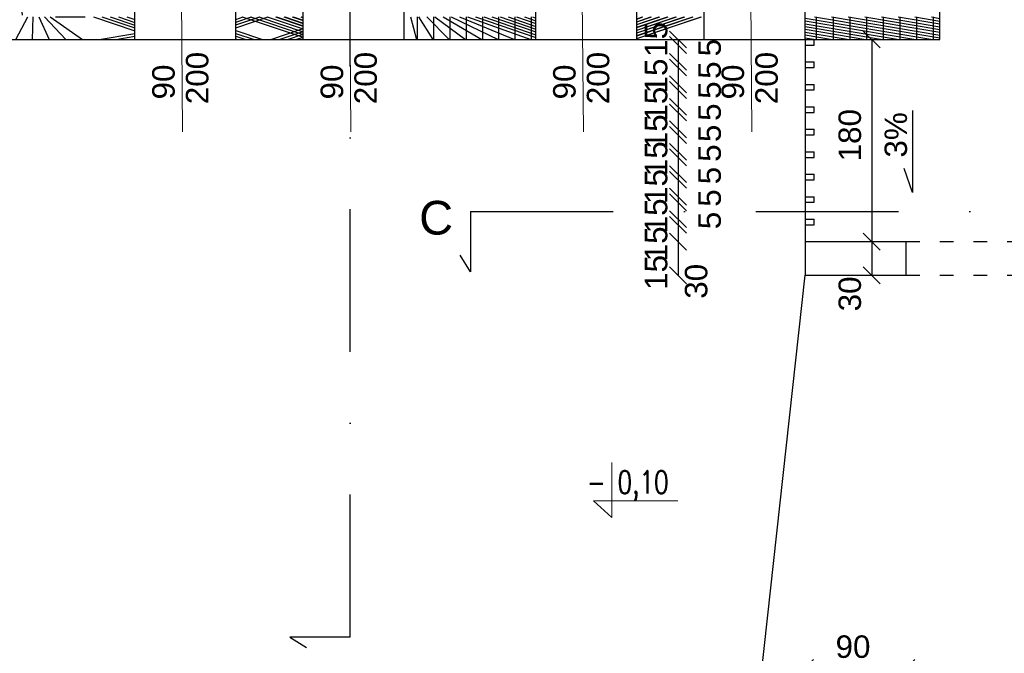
# Model space of a CAD drawing. Header units: millimetres. Extents: x 6528 to 149658, y 3342 to 12852.
# Tile 59 of 122: x 69343 to 70219, y 6499 to 7063. Entities that reach past the tile are written whole.
import ezdxf

# ---------------------------------------------------------------- set-up
doc = ezdxf.new("R2010")
doc.units = ezdxf.units.MM
doc.linetypes.add('ACAD_ISO03W100', pattern=[30, 12, -18])
doc.linetypes.add('DASHDOTX2', pattern=[50.8, 25.4, -12.7, 0, -12.7])
doc.layers.add('&_opisy_100', color=51, linetype='Continuous', lineweight=20)
doc.layers.add('inne', color=7, linetype='Continuous')
doc.styles.add('Romans', font='romans.shx', dxfattribs={"width": 0.75})
doc.styles.get("Standard").update_dxf_attribs({"font": 'arial.ttf'})
doc.dimstyles.new('ISO-25', dxfattribs={"dimtxt": 2.5, "dimasz": 2.5, "dimexe": 1.25, "dimexo": 0.625, "dimtad": 1, "dimtxsty": 'Standard', "dimcen": 2.5, "dimadec": 0, "dimazin": 0, "dimtfac": 1, "dimtmove": 0, "dimatfit": 3, "dimfxl": 1, "dimarcsym": 0})

# ---------------------------------------------------------------- blocks, each defined once
blk = doc.blocks.new('_Oblique')
at = {"color": 0, "linetype": 'ByBlock', "lineweight": -2}
blk.add_line((-0.5, -0.5), (0.5, 0.5), dxfattribs=at)
blk = doc.blocks.new('*D2205')
at = {"color": 0, "lineweight": -2, "transparency": 16777216}
blk.add_line((69325.06000464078, 6422.43297327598), (69445.06000464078, 6422.43297327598), dxfattribs=at)
at = {"layer": 'Defpoints', "color": 0, "transparency": 16777216}
for p in [(69325.06000464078, 7045.67060507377), (69445.06000464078, 7045.67060507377), (69445.06000464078, 6422.43297327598)]:
    blk.add_point(p, dxfattribs=at)
at = {"color": 0, "lineweight": -2, "transparency": 16777216, "xscale": 15, "yscale": 15, "zscale": 15, "rotation": 180}
blk.add_blockref('_Oblique', (69325.06000464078, 6422.43297327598), dxfattribs=at)
at = {"color": 0, "lineweight": -2, "transparency": 16777216, "xscale": 15, "yscale": 15, "zscale": 15}
blk.add_blockref('_Oblique', (69445.06000464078, 6422.43297327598), dxfattribs=at)
at = {"color": 0, "transparency": 16777216, "insert": (69380.64251701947, 6441.106766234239), "char_height": 20, "attachment_point": 5}
blk.add_mtext('120', dxfattribs=at)
blk = doc.blocks.new('*D2206')
at = {"color": 0, "lineweight": -2, "transparency": 16777216}
blk.add_line((69445.06000464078, 6422.43297327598), (69535.06000464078, 6422.43297327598), dxfattribs=at)
at = {"layer": 'Defpoints', "color": 0, "transparency": 16777216}
for p in [(69445.06000464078, 7045.67060507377), (69535.06000464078, 7045.670604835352), (69535.06000464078, 6422.43297327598)]:
    blk.add_point(p, dxfattribs=at)
at = {"color": 0, "lineweight": -2, "transparency": 16777216, "xscale": 15, "yscale": 15, "zscale": 15, "rotation": 180}
blk.add_blockref('_Oblique', (69445.06000464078, 6422.43297327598), dxfattribs=at)
at = {"color": 0, "lineweight": -2, "transparency": 16777216, "xscale": 15, "yscale": 15, "zscale": 15}
blk.add_blockref('_Oblique', (69535.06000464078, 6422.43297327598), dxfattribs=at)
at = {"color": 0, "transparency": 16777216, "insert": (69491.86189262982, 6441.106766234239), "char_height": 20, "attachment_point": 5}
blk.add_mtext('90', dxfattribs=at)
blk = doc.blocks.new('*D2207')
at = {"color": 0, "lineweight": -2, "transparency": 16777216}
blk.add_line((69325.06000464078, 6372.43297327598), (71209.06000440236, 6372.43297327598), dxfattribs=at)
at = {"layer": 'Defpoints', "color": 0, "transparency": 16777216}
for p in [(69325.06000464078, 7045.67060507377), (71209.06000440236, 7045.67060507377), (71209.06000440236, 6372.43297327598)]:
    blk.add_point(p, dxfattribs=at)
at = {"color": 0, "lineweight": -2, "transparency": 16777216, "xscale": 15, "yscale": 15, "zscale": 15, "rotation": 180}
blk.add_blockref('_Oblique', (69325.06000464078, 6372.43297327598), dxfattribs=at)
at = {"color": 0, "lineweight": -2, "transparency": 16777216, "xscale": 15, "yscale": 15, "zscale": 15}
blk.add_blockref('_Oblique', (71209.06000440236, 6372.43297327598), dxfattribs=at)
at = {"color": 0, "transparency": 16777216, "insert": (70279.28217189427, 6391.106766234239), "char_height": 20, "attachment_point": 5}
blk.add_mtext('1884', dxfattribs=at)
blk = doc.blocks.new('*D2254')
at = {"color": 0, "lineweight": -2, "transparency": 16777216}
blk.add_line((70042.0599805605, 6486.311317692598), (70132.06000464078, 6486.311317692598), dxfattribs=at)
at = {"layer": 'Defpoints', "color": 0, "transparency": 16777216}
for p in [(70042.0599805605, 6835.670604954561), (70132.06000464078, 6835.67060519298), (70132.06000464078, 6486.311317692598)]:
    blk.add_point(p, dxfattribs=at)
at = {"color": 0, "lineweight": -2, "transparency": 16777216, "xscale": 15, "yscale": 15, "zscale": 15, "rotation": 180}
blk.add_blockref('_Oblique', (70042.0599805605, 6486.311317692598), dxfattribs=at)
at = {"color": 0, "lineweight": -2, "transparency": 16777216, "xscale": 15, "yscale": 15, "zscale": 15}
blk.add_blockref('_Oblique', (70132.06000464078, 6486.311317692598), dxfattribs=at)
at = {"color": 0, "transparency": 16777216, "insert": (70084.65165178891, 6504.985110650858), "char_height": 20, "attachment_point": 5}
blk.add_mtext('90', dxfattribs=at)
blk = doc.blocks.new('*D2255')
at = {"color": 0, "lineweight": -2, "transparency": 16777216}
blk.add_line((70132.06000464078, 6486.311317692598), (70402.06000440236, 6486.311317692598), dxfattribs=at)
at = {"layer": 'Defpoints', "color": 0, "transparency": 16777216}
for p in [(70132.06000464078, 6835.67060507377), (70402.06000440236, 6835.67060507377), (70402.06000440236, 6486.311317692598)]:
    blk.add_point(p, dxfattribs=at)
at = {"color": 0, "lineweight": -2, "transparency": 16777216, "xscale": 15, "yscale": 15, "zscale": 15, "rotation": 180}
blk.add_blockref('_Oblique', (70132.06000464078, 6486.311317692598), dxfattribs=at)
at = {"color": 0, "lineweight": -2, "transparency": 16777216, "xscale": 15, "yscale": 15, "zscale": 15}
blk.add_blockref('_Oblique', (70402.06000440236, 6486.311317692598), dxfattribs=at)
at = {"color": 0, "transparency": 16777216, "insert": (70332.50468366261, 6504.985110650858), "char_height": 20, "attachment_point": 5}
blk.add_mtext('270', dxfattribs=at)
blk = doc.blocks.new('*D2257')
at = {"color": 0, "lineweight": -2, "transparency": 16777216}
blk.add_line((70101.32839839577, 6865.670604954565), (70101.32839839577, 6835.670604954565), dxfattribs=at)
at = {"layer": 'Defpoints', "color": 0, "transparency": 16777216}
for p in [(70214.55113833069, 6865.670604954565), (70101.32839839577, 6835.670604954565), (70214.5511385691, 6835.670604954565)]:
    blk.add_point(p, dxfattribs=at)
at = {"color": 0, "lineweight": -2, "transparency": 16777216, "xscale": 15, "yscale": 15, "zscale": 15}
for p, rotation in [((70101.32839839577, 6865.670604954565), 90), ((70101.32839839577, 6835.670604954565), 270)]:
    blk.add_blockref('_Oblique', p, dxfattribs=dict(at, rotation=rotation))
at = {"color": 0, "transparency": 16777216, "insert": (70081.88425033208, 6819.145778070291), "char_height": 20, "attachment_point": 5, "rotation": 90}
blk.add_mtext('30', dxfattribs=at)
blk = doc.blocks.new('*D2258')
at = {"color": 0, "lineweight": -2, "transparency": 16777216}
blk.add_line((70101.32839982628, 7045.670605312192), (70101.32839982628, 6865.670605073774), dxfattribs=at)
at = {"layer": 'Defpoints', "color": 0, "transparency": 16777216}
for p in [(70162.0600046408, 7045.670605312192), (70101.32839982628, 6865.670605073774), (70214.5511385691, 6865.670605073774)]:
    blk.add_point(p, dxfattribs=at)
at = {"color": 0, "lineweight": -2, "transparency": 16777216, "xscale": 15, "yscale": 15, "zscale": 15}
for p, rotation in [((70101.32839982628, 7045.670605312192), 90), ((70101.32839982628, 6865.670605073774), 270)]:
    blk.add_blockref('_Oblique', p, dxfattribs=dict(at, rotation=rotation))
at = {"color": 0, "transparency": 16777216, "insert": (70081.88425033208, 6960.413776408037), "char_height": 20, "attachment_point": 5, "rotation": 90}
blk.add_mtext('180', dxfattribs=at)
blk = doc.blocks.new('*D2390')
at = {"color": 0, "lineweight": -2, "transparency": 16777216}
blk.add_line((69535.06000464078, 6422.43297327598), (69595.0600048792, 6422.43297327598), dxfattribs=at)
at = {"layer": 'Defpoints', "color": 0, "transparency": 16777216}
for p in [(69535.06000464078, 7045.67060507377), (69595.0600048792, 7045.670604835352), (69595.0600048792, 6422.43297327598)]:
    blk.add_point(p, dxfattribs=at)
at = {"color": 0, "lineweight": -2, "transparency": 16777216, "xscale": 15, "yscale": 15, "zscale": 15, "rotation": 180}
blk.add_blockref('_Oblique', (69535.06000464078, 6422.43297327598), dxfattribs=at)
at = {"color": 0, "lineweight": -2, "transparency": 16777216, "xscale": 15, "yscale": 15, "zscale": 15}
blk.add_blockref('_Oblique', (69595.0600048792, 6422.43297327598), dxfattribs=at)
at = {"color": 0, "transparency": 16777216, "insert": (69569.55643146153, 6441.106766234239), "char_height": 20, "attachment_point": 5}
blk.add_mtext('60', dxfattribs=at)
blk = doc.blocks.new('*D2391')
at = {"color": 0, "lineweight": -2, "transparency": 16777216}
blk.add_line((69595.0600048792, 6422.43297327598), (69685.0600048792, 6422.43297327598), dxfattribs=at)
at = {"layer": 'Defpoints', "color": 0, "transparency": 16777216}
for p in [(69595.0600048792, 7045.67060507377), (69685.0600048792, 7045.670604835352), (69685.0600048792, 6422.43297327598)]:
    blk.add_point(p, dxfattribs=at)
at = {"color": 0, "lineweight": -2, "transparency": 16777216, "xscale": 15, "yscale": 15, "zscale": 15, "rotation": 180}
blk.add_blockref('_Oblique', (69595.0600048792, 6422.43297327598), dxfattribs=at)
at = {"color": 0, "lineweight": -2, "transparency": 16777216, "xscale": 15, "yscale": 15, "zscale": 15}
blk.add_blockref('_Oblique', (69685.0600048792, 6422.43297327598), dxfattribs=at)
at = {"color": 0, "transparency": 16777216, "insert": (69641.86189286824, 6441.106766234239), "char_height": 20, "attachment_point": 5}
blk.add_mtext('90', dxfattribs=at)
blk = doc.blocks.new('*D2392')
at = {"color": 0, "lineweight": -2, "transparency": 16777216}
blk.add_line((69685.0600048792, 6422.43297327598), (69802.06000464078, 6422.43297327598), dxfattribs=at)
at = {"layer": 'Defpoints', "color": 0, "transparency": 16777216}
for p in [(69685.0600048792, 7045.67060507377), (69802.06000464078, 7045.670604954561), (69802.06000464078, 6422.43297327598)]:
    blk.add_point(p, dxfattribs=at)
at = {"color": 0, "lineweight": -2, "transparency": 16777216, "xscale": 15, "yscale": 15, "zscale": 15, "rotation": 180}
blk.add_blockref('_Oblique', (69685.0600048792, 6422.43297327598), dxfattribs=at)
at = {"color": 0, "lineweight": -2, "transparency": 16777216, "xscale": 15, "yscale": 15, "zscale": 15}
blk.add_blockref('_Oblique', (69802.06000464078, 6422.43297327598), dxfattribs=at)
at = {"color": 0, "transparency": 16777216, "insert": (69740.6857864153, 6441.106766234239), "char_height": 20, "attachment_point": 5}
blk.add_mtext('117', dxfattribs=at)
blk = doc.blocks.new('*D2393')
at = {"color": 0, "lineweight": -2, "transparency": 16777216}
blk.add_line((69802.06000464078, 6422.43297327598), (69892.0600048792, 6422.43297327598), dxfattribs=at)
at = {"layer": 'Defpoints', "color": 0, "transparency": 16777216}
for p in [(69802.06000464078, 7045.67060507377), (69892.0600048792, 7045.670604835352), (69892.0600048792, 6422.43297327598)]:
    blk.add_point(p, dxfattribs=at)
at = {"color": 0, "lineweight": -2, "transparency": 16777216, "xscale": 15, "yscale": 15, "zscale": 15, "rotation": 180}
blk.add_blockref('_Oblique', (69802.06000464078, 6422.43297327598), dxfattribs=at)
at = {"color": 0, "lineweight": -2, "transparency": 16777216, "xscale": 15, "yscale": 15, "zscale": 15}
blk.add_blockref('_Oblique', (69892.0600048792, 6422.43297327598), dxfattribs=at)
at = {"color": 0, "transparency": 16777216, "insert": (69848.8618923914, 6441.106766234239), "char_height": 20, "attachment_point": 5}
blk.add_mtext('90', dxfattribs=at)
blk = doc.blocks.new('*D2394')
at = {"color": 0, "lineweight": -2, "transparency": 16777216}
blk.add_line((69892.0600048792, 6422.43297327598), (69952.06000440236, 6422.43297327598), dxfattribs=at)
at = {"layer": 'Defpoints', "color": 0, "transparency": 16777216}
for p in [(69892.0600048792, 7045.67060507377), (69952.06000440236, 7045.670604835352), (69952.06000440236, 6422.43297327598)]:
    blk.add_point(p, dxfattribs=at)
at = {"color": 0, "lineweight": -2, "transparency": 16777216, "xscale": 15, "yscale": 15, "zscale": 15, "rotation": 180}
blk.add_blockref('_Oblique', (69892.0600048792, 6422.43297327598), dxfattribs=at)
at = {"color": 0, "lineweight": -2, "transparency": 16777216, "xscale": 15, "yscale": 15, "zscale": 15}
blk.add_blockref('_Oblique', (69952.06000440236, 6422.43297327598), dxfattribs=at)
at = {"color": 0, "transparency": 16777216, "insert": (69923.12511961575, 6441.106766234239), "char_height": 20, "attachment_point": 5}
blk.add_mtext('60', dxfattribs=at)
blk = doc.blocks.new('*D2395')
at = {"color": 0, "lineweight": -2, "transparency": 16777216}
blk.add_line((69952.06000440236, 6422.43297327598), (70042.0600048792, 6422.43297327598), dxfattribs=at)
at = {"layer": 'Defpoints', "color": 0, "transparency": 16777216}
for p in [(69952.06000440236, 7045.67060519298), (70042.0600048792, 7045.670604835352), (70042.0600048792, 6422.43297327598)]:
    blk.add_point(p, dxfattribs=at)
at = {"color": 0, "lineweight": -2, "transparency": 16777216, "xscale": 15, "yscale": 15, "zscale": 15, "rotation": 180}
blk.add_blockref('_Oblique', (69952.06000440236, 6422.43297327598), dxfattribs=at)
at = {"color": 0, "lineweight": -2, "transparency": 16777216, "xscale": 15, "yscale": 15, "zscale": 15}
blk.add_blockref('_Oblique', (70042.0600048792, 6422.43297327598), dxfattribs=at)
at = {"color": 0, "transparency": 16777216, "insert": (69997.61951272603, 6441.106766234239), "char_height": 20, "attachment_point": 5}
blk.add_mtext('90', dxfattribs=at)
blk = doc.blocks.new('*D2396')
at = {"color": 0, "lineweight": -2, "transparency": 16777216}
blk.add_line((70042.0600048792, 6422.43297327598), (70162.06000440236, 6422.43297327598), dxfattribs=at)
at = {"layer": 'Defpoints', "color": 0, "transparency": 16777216}
for p in [(70042.0600048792, 7045.670604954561), (70162.06000440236, 7045.670604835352), (70162.06000440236, 6422.43297327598)]:
    blk.add_point(p, dxfattribs=at)
at = {"color": 0, "lineweight": -2, "transparency": 16777216, "xscale": 15, "yscale": 15, "zscale": 15, "rotation": 180}
blk.add_blockref('_Oblique', (70042.0600048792, 6422.43297327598), dxfattribs=at)
at = {"color": 0, "lineweight": -2, "transparency": 16777216, "xscale": 15, "yscale": 15, "zscale": 15}
blk.add_blockref('_Oblique', (70162.06000440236, 6422.43297327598), dxfattribs=at)
at = {"color": 0, "transparency": 16777216, "insert": (70087.61951248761, 6441.106766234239), "char_height": 20, "attachment_point": 5}
blk.add_mtext('120', dxfattribs=at)
blk = doc.blocks.new('*D2397')
at = {"color": 0, "lineweight": -2, "transparency": 16777216}
blk.add_line((70162.06000440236, 6422.43297327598), (70372.06000511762, 6422.43297327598), dxfattribs=at)
at = {"layer": 'Defpoints', "color": 0, "transparency": 16777216}
for p in [(70162.06000440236, 7045.67060507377), (70372.06000511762, 7045.670604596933), (70372.06000511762, 6422.43297327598)]:
    blk.add_point(p, dxfattribs=at)
at = {"color": 0, "lineweight": -2, "transparency": 16777216, "xscale": 15, "yscale": 15, "zscale": 15, "rotation": 180}
blk.add_blockref('_Oblique', (70162.06000440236, 6422.43297327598), dxfattribs=at)
at = {"color": 0, "lineweight": -2, "transparency": 16777216, "xscale": 15, "yscale": 15, "zscale": 15}
blk.add_blockref('_Oblique', (70372.06000511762, 6422.43297327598), dxfattribs=at)
at = {"color": 0, "transparency": 16777216, "insert": (70255.65535133, 6441.106766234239), "char_height": 20, "attachment_point": 5}
blk.add_mtext('210', dxfattribs=at)
blk = doc.blocks.new('*D2516')
at = {"color": 0, "lineweight": -2, "transparency": 16777216}
blk.add_line((69928.837238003, 6865.670613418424), (69928.837238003, 6835.670613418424), dxfattribs=at)
at = {"layer": 'Defpoints', "color": 0, "transparency": 16777216}
for p in [(70042.05998127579, 6865.670613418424), (69928.837238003, 6835.670613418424), (70042.0599815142, 6835.670613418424)]:
    blk.add_point(p, dxfattribs=at)
at = {"color": 0, "lineweight": -2, "transparency": 16777216, "xscale": 15, "yscale": 15, "zscale": 15}
for p, rotation in [((69928.837238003, 6865.670613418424), 90), ((69928.837238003, 6835.670613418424), 270)]:
    blk.add_blockref('_Oblique', p, dxfattribs=dict(at, rotation=rotation))
at = {"color": 0, "transparency": 16777216, "insert": (69945.06035821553, 6830.355517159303), "char_height": 20, "attachment_point": 5, "rotation": 90}
blk.add_mtext('30', dxfattribs=at)
blk = doc.blocks.new('*D2517')
at = {"color": 0, "lineweight": -2, "transparency": 16777216}
blk.add_line((69928.83723943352, 6940.670614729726), (69928.83723943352, 6925.670614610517), dxfattribs=at)
at = {"layer": 'Defpoints', "color": 0, "transparency": 16777216}
for p in [(70042.05998127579, 6940.670614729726), (69928.83723943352, 6925.670614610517), (70042.05998127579, 6925.670614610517)]:
    blk.add_point(p, dxfattribs=at)
at = {"color": 0, "lineweight": -2, "transparency": 16777216, "xscale": 15, "yscale": 15, "zscale": 15}
for p, rotation in [((69928.83723943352, 6940.670614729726), 90), ((69928.83723943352, 6925.670614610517), 270)]:
    blk.add_blockref('_Oblique', p, dxfattribs=dict(at, rotation=rotation))
at = {"color": 0, "transparency": 16777216, "insert": (69909.39309327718, 6914.729189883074), "char_height": 20, "attachment_point": 5, "rotation": 90}
blk.add_mtext('15', dxfattribs=at)
blk = doc.blocks.new('*D2518')
at = {"color": 0, "lineweight": -2, "transparency": 16777216}
blk.add_line((69928.83724467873, 6945.670614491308), (69928.83724467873, 6940.670613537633), dxfattribs=at)
at = {"layer": 'Defpoints', "color": 0, "transparency": 16777216}
for p in [(70042.05998127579, 6945.670614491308), (69928.83724467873, 6940.670613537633), (70042.05998127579, 6940.670613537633)]:
    blk.add_point(p, dxfattribs=at)
at = {"color": 0, "lineweight": -2, "transparency": 16777216, "xscale": 15, "yscale": 15, "zscale": 15}
for p, rotation in [((69928.83724467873, 6945.670614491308), 90), ((69928.83724467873, 6940.670613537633), 270)]:
    blk.add_blockref('_Oblique', p, dxfattribs=dict(at, rotation=rotation))
at = {"color": 0, "transparency": 16777216, "insert": (69957.09373943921, 6944.489519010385), "char_height": 20, "attachment_point": 5, "rotation": 90}
blk.add_mtext('5', dxfattribs=at)
blk = doc.blocks.new('*D2519')
at = {"color": 0, "lineweight": -2, "transparency": 16777216}
blk.add_line((69928.83724706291, 6960.670614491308), (69928.83724706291, 6945.670614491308), dxfattribs=at)
at = {"layer": 'Defpoints', "color": 0, "transparency": 16777216}
for p in [(70042.05998127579, 6960.670614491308), (69928.83724706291, 6945.670614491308), (70042.05998127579, 6945.670614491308)]:
    blk.add_point(p, dxfattribs=at)
at = {"color": 0, "lineweight": -2, "transparency": 16777216, "xscale": 15, "yscale": 15, "zscale": 15}
for p, rotation in [((69928.83724706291, 6960.670614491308), 90), ((69928.83724706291, 6945.670614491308), 270)]:
    blk.add_blockref('_Oblique', p, dxfattribs=dict(at, rotation=rotation))
at = {"color": 0, "transparency": 16777216, "insert": (69909.39309947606, 6939.464498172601), "char_height": 20, "attachment_point": 5, "rotation": 90}
blk.add_mtext('15', dxfattribs=at)
blk = doc.blocks.new('*D2520')
at = {"color": 0, "lineweight": -2, "transparency": 16777216}
blk.add_line((69928.83725183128, 6965.670614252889), (69928.83725183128, 6960.670614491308), dxfattribs=at)
at = {"layer": 'Defpoints', "color": 0, "transparency": 16777216}
for p in [(70042.05999486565, 6965.670614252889), (69928.83725183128, 6960.670614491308), (70042.05998962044, 6960.670614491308)]:
    blk.add_point(p, dxfattribs=at)
at = {"color": 0, "lineweight": -2, "transparency": 16777216, "xscale": 15, "yscale": 15, "zscale": 15}
for p, rotation in [((69928.83725183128, 6965.670614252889), 90), ((69928.83725183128, 6960.670614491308), 270)]:
    blk.add_blockref('_Oblique', p, dxfattribs=dict(at, rotation=rotation))
at = {"color": 0, "transparency": 16777216, "insert": (69957.09374563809, 6962.063284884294), "char_height": 20, "attachment_point": 5, "rotation": 90}
blk.add_mtext('5', dxfattribs=at)
blk = doc.blocks.new('*D2521')
at = {"color": 0, "lineweight": -2, "transparency": 16777216}
blk.add_line((69928.83725373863, 6980.670614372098), (69928.83725373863, 6965.670614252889), dxfattribs=at)
at = {"layer": 'Defpoints', "color": 0, "transparency": 16777216}
for p in [(70042.059996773, 6980.670614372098), (69928.83725373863, 6965.670614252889), (70042.05999486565, 6965.670614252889)]:
    blk.add_point(p, dxfattribs=at)
at = {"color": 0, "lineweight": -2, "transparency": 16777216, "xscale": 15, "yscale": 15, "zscale": 15}
for p, rotation in [((69928.83725373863, 6980.670614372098), 90), ((69928.83725373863, 6965.670614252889), 270)]:
    blk.add_blockref('_Oblique', p, dxfattribs=dict(at, rotation=rotation))
at = {"color": 0, "transparency": 16777216, "insert": (69909.39310662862, 6963.414456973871), "char_height": 20, "attachment_point": 5, "rotation": 90}
blk.add_mtext('15', dxfattribs=at)
blk = doc.blocks.new('*D2522')
at = {"color": 0, "lineweight": -2, "transparency": 16777216}
blk.add_line((69928.83725898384, 6985.67061413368), (69928.83725898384, 6980.670614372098), dxfattribs=at)
at = {"layer": 'Defpoints', "color": 0, "transparency": 16777216}
for p in [(69928.83725898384, 6980.670614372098), (70042.05998127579, 6985.67061413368), (70042.059996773, 6980.670614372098)]:
    blk.add_point(p, dxfattribs=at)
at = {"color": 0, "lineweight": -2, "transparency": 16777216, "xscale": 15, "yscale": 15, "zscale": 15}
for p, rotation in [((69928.83725898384, 6985.67061413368), 90), ((69928.83725898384, 6980.670614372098), 270)]:
    blk.add_blockref('_Oblique', p, dxfattribs=dict(at, rotation=rotation))
at = {"color": 0, "transparency": 16777216, "insert": (69957.09375279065, 6980.91668201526), "char_height": 20, "attachment_point": 5, "rotation": 90}
blk.add_mtext('5', dxfattribs=at)
blk = doc.blocks.new('*D2523')
at = {"color": 0, "lineweight": -2, "transparency": 16777216}
blk.add_line((69928.83726136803, 7000.67061413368), (69928.83726136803, 6985.67061413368), dxfattribs=at)
at = {"layer": 'Defpoints', "color": 0, "transparency": 16777216}
for p in [(70042.06000392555, 7000.67061413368), (69928.83726136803, 6985.67061413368), (70042.0600020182, 6985.67061413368)]:
    blk.add_point(p, dxfattribs=at)
at = {"color": 0, "lineweight": -2, "transparency": 16777216, "xscale": 15, "yscale": 15, "zscale": 15}
for p, rotation in [((69928.83726136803, 7000.67061413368), 90), ((69928.83726136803, 6985.67061413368), 270)]:
    blk.add_blockref('_Oblique', p, dxfattribs=dict(at, rotation=rotation))
at = {"color": 0, "transparency": 16777216, "insert": (69909.39311378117, 6987.987598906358), "char_height": 20, "attachment_point": 5, "rotation": 90}
blk.add_mtext('15', dxfattribs=at)
blk = doc.blocks.new('*D2524')
at = {"color": 0, "lineweight": -2, "transparency": 16777216}
blk.add_line((69928.8372661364, 7005.670613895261), (69928.8372661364, 7000.67061413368), dxfattribs=at)
at = {"layer": 'Defpoints', "color": 0, "transparency": 16777216}
for p in [(69928.8372661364, 7000.67061413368), (70042.06000392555, 7000.67061413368), (70042.06004421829, 7005.670613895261)]:
    blk.add_point(p, dxfattribs=at)
at = {"color": 0, "lineweight": -2, "transparency": 16777216, "xscale": 15, "yscale": 15, "zscale": 15}
for p, rotation in [((69928.8372661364, 7005.670613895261), 90), ((69928.8372661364, 7000.67061413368), 270)]:
    blk.add_blockref('_Oblique', p, dxfattribs=dict(at, rotation=rotation))
at = {"color": 0, "transparency": 16777216, "insert": (69957.0937599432, 7000.552336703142), "char_height": 20, "attachment_point": 5, "rotation": 90}
blk.add_mtext('5', dxfattribs=at)
blk = doc.blocks.new('*D2525')
at = {"color": 0, "lineweight": -2, "transparency": 16777216}
blk.add_line((69928.83730356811, 7020.670611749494), (69928.83730356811, 7005.670613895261), dxfattribs=at)
at = {"layer": 'Defpoints', "color": 0, "transparency": 16777216}
for p in [(70042.06004397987, 7020.670611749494), (69928.83730356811, 7005.670613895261), (70042.06004421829, 7005.670613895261)]:
    blk.add_point(p, dxfattribs=at)
at = {"color": 0, "lineweight": -2, "transparency": 16777216, "xscale": 15, "yscale": 15, "zscale": 15}
for p, rotation in [((69928.83730356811, 7020.670611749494), 90), ((69928.83730356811, 7005.670613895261), 270)]:
    blk.add_blockref('_Oblique', p, dxfattribs=dict(at, rotation=rotation))
at = {"color": 0, "transparency": 16777216, "insert": (69909.39315598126, 7013.096177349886), "char_height": 20, "attachment_point": 5, "rotation": 90}
blk.add_mtext('15', dxfattribs=at)
blk = doc.blocks.new('*D2526')
at = {"color": 0, "lineweight": -2, "transparency": 16777216}
blk.add_line((69928.83730929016, 7025.670611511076), (69928.83730929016, 7020.670611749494), dxfattribs=at)
at = {"layer": 'Defpoints', "color": 0, "transparency": 16777216}
for p in [(70042.06004397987, 7025.670611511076), (69928.83730929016, 7020.670611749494), (70042.06004612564, 7020.670611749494)]:
    blk.add_point(p, dxfattribs=at)
at = {"color": 0, "lineweight": -2, "transparency": 16777216, "xscale": 15, "yscale": 15, "zscale": 15}
for p, rotation in [((69928.83730929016, 7025.670611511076), 90), ((69928.83730929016, 7020.670611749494), 270)]:
    blk.add_blockref('_Oblique', p, dxfattribs=dict(at, rotation=rotation))
at = {"color": 0, "transparency": 16777216, "insert": (69957.0938021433, 7018.352102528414), "char_height": 20, "attachment_point": 5, "rotation": 90}
blk.add_mtext('5', dxfattribs=at)
blk = doc.blocks.new('*D2527')
at = {"color": 0, "lineweight": -2, "transparency": 16777216}
blk.add_line((69928.83727662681, 7040.670611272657), (69928.83727662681, 7025.670613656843), dxfattribs=at)
at = {"layer": 'Defpoints', "color": 0, "transparency": 16777216}
for p in [(70042.0600160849, 7040.670611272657), (69928.83727662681, 7025.670613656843), (70042.06001632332, 7025.670613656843)]:
    blk.add_point(p, dxfattribs=at)
at = {"color": 0, "lineweight": -2, "transparency": 16777216, "xscale": 15, "yscale": 15, "zscale": 15}
for p, rotation in [((69928.83727662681, 7040.670611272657), 90), ((69928.83727662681, 7025.670613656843), 270)]:
    blk.add_blockref('_Oblique', p, dxfattribs=dict(at, rotation=rotation))
at = {"color": 0, "transparency": 16777216, "insert": (69909.39312808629, 7045.670613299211), "char_height": 20, "attachment_point": 5, "rotation": 90}
blk.add_mtext('15', dxfattribs=at)
blk = doc.blocks.new('*D2528')
at = {"color": 0, "lineweight": -2, "transparency": 16777216}
blk.add_line((69928.83728187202, 7045.670611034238), (69928.83728187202, 7040.670611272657), dxfattribs=at)
at = {"layer": 'Defpoints', "color": 0, "transparency": 16777216}
for p in [(70042.0600160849, 7045.670611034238), (69928.83728187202, 7040.670611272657), (70042.06001823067, 7040.670611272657)]:
    blk.add_point(p, dxfattribs=at)
at = {"color": 0, "lineweight": -2, "transparency": 16777216, "xscale": 15, "yscale": 15, "zscale": 15}
for p, rotation in [((69928.83728187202, 7045.670611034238), 90), ((69928.83728187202, 7040.670611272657), 270)]:
    blk.add_blockref('_Oblique', p, dxfattribs=dict(at, rotation=rotation))
at = {"color": 0, "transparency": 16777216, "insert": (69957.09377424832, 7038.352102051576), "char_height": 20, "attachment_point": 5, "rotation": 90}
blk.add_mtext('5', dxfattribs=at)
blk = doc.blocks.new('*D2529')
at = {"color": 0, "lineweight": -2, "transparency": 16777216}
blk.add_line((69928.83723132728, 6920.670611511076), (69928.83723132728, 6905.670611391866), dxfattribs=at)
at = {"layer": 'Defpoints', "color": 0, "transparency": 16777216}
for p in [(70042.05997412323, 6920.670611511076), (69928.83723132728, 6905.670611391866), (70042.05997412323, 6905.670611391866)]:
    blk.add_point(p, dxfattribs=at)
at = {"color": 0, "lineweight": -2, "transparency": 16777216, "xscale": 15, "yscale": 15, "zscale": 15}
for p, rotation in [((69928.83723132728, 6920.670611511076), 90), ((69928.83723132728, 6905.670611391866), 270)]:
    blk.add_blockref('_Oblique', p, dxfattribs=dict(at, rotation=rotation))
at = {"color": 0, "transparency": 16777216, "insert": (69909.39308612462, 6888.573834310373), "char_height": 20, "attachment_point": 5, "rotation": 90}
blk.add_mtext('15', dxfattribs=at)
blk = doc.blocks.new('*D2530')
at = {"color": 0, "lineweight": -2, "transparency": 16777216}
blk.add_line((69928.8372365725, 6925.670611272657), (69928.8372365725, 6920.670610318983), dxfattribs=at)
at = {"layer": 'Defpoints', "color": 0, "transparency": 16777216}
for p in [(69928.8372365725, 6920.670610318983), (70042.05997412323, 6925.670611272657), (70042.05997412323, 6920.670610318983)]:
    blk.add_point(p, dxfattribs=at)
at = {"color": 0, "lineweight": -2, "transparency": 16777216, "xscale": 15, "yscale": 15, "zscale": 15}
for p, rotation in [((69928.8372365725, 6925.670611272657), 90), ((69928.8372365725, 6920.670610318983), 270)]:
    blk.add_blockref('_Oblique', p, dxfattribs=dict(at, rotation=rotation))
at = {"color": 0, "transparency": 16777216, "insert": (69957.09373228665, 6924.489515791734), "char_height": 20, "attachment_point": 5, "rotation": 90}
blk.add_mtext('5', dxfattribs=at)
blk = doc.blocks.new('*D2531')
at = {"color": 0, "lineweight": -2, "transparency": 16777216}
blk.add_line((69928.83722369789, 6900.670608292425), (69928.83722369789, 6885.670608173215), dxfattribs=at)
at = {"layer": 'Defpoints', "color": 0, "transparency": 16777216}
for p in [(70042.059966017, 6900.670608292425), (69928.83722369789, 6885.670608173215), (70042.059966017, 6885.670608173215)]:
    blk.add_point(p, dxfattribs=at)
at = {"color": 0, "lineweight": -2, "transparency": 16777216, "xscale": 15, "yscale": 15, "zscale": 15}
for p, rotation in [((69928.83722369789, 6900.670608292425), 90), ((69928.83722369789, 6885.670608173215), 270)]:
    blk.add_blockref('_Oblique', p, dxfattribs=dict(at, rotation=rotation))
at = {"color": 0, "transparency": 16777216, "insert": (69909.39307801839, 6863.654503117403), "char_height": 20, "attachment_point": 5, "rotation": 90}
blk.add_mtext('15', dxfattribs=at)
blk = doc.blocks.new('*D2532')
at = {"color": 0, "lineweight": -2, "transparency": 16777216}
blk.add_line((69928.83722846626, 6905.670608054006), (69928.83722846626, 6900.670607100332), dxfattribs=at)
at = {"layer": 'Defpoints', "color": 0, "transparency": 16777216}
for p in [(69928.83722846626, 6900.670607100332), (70042.059966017, 6905.670608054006), (70042.059966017, 6900.670607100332)]:
    blk.add_point(p, dxfattribs=at)
at = {"color": 0, "lineweight": -2, "transparency": 16777216, "xscale": 15, "yscale": 15, "zscale": 15}
for p, rotation in [((69928.83722846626, 6905.670608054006), 90), ((69928.83722846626, 6900.670607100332), 270)]:
    blk.add_blockref('_Oblique', p, dxfattribs=dict(at, rotation=rotation))
at = {"color": 0, "transparency": 16777216, "insert": (69957.09372418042, 6904.489512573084), "char_height": 20, "attachment_point": 5, "rotation": 90}
blk.add_mtext('5', dxfattribs=at)
blk = doc.blocks.new('*D2533')
at = {"color": 0, "lineweight": -2, "transparency": 16777216}
blk.add_line((69928.83721559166, 6880.670605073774), (69928.83721559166, 6865.670604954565), dxfattribs=at)
at = {"layer": 'Defpoints', "color": 0, "transparency": 16777216}
for p in [(70042.05995791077, 6880.670605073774), (69928.83721559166, 6865.670604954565), (70042.05995791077, 6865.670604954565)]:
    blk.add_point(p, dxfattribs=at)
at = {"color": 0, "lineweight": -2, "transparency": 16777216, "xscale": 15, "yscale": 15, "zscale": 15}
for p, rotation in [((69928.83721559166, 6880.670605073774), 90), ((69928.83721559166, 6865.670604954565), 270)]:
    blk.add_blockref('_Oblique', p, dxfattribs=dict(at, rotation=rotation))
at = {"color": 0, "transparency": 16777216, "insert": (69909.39306991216, 6838.254110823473), "char_height": 20, "attachment_point": 5, "rotation": 90}
blk.add_mtext('15', dxfattribs=at)
blk = doc.blocks.new('*D2534')
at = {"color": 0, "lineweight": -2, "transparency": 16777216}
blk.add_line((69928.83722036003, 6885.670604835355), (69928.83722036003, 6880.670603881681), dxfattribs=at)
at = {"layer": 'Defpoints', "color": 0, "transparency": 16777216}
for p in [(70042.05995791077, 6885.670604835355), (69928.83722036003, 6880.670603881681), (70042.05995791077, 6880.670603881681)]:
    blk.add_point(p, dxfattribs=at)
at = {"color": 0, "lineweight": -2, "transparency": 16777216, "xscale": 15, "yscale": 15, "zscale": 15}
for p, rotation in [((69928.83722036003, 6885.670604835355), 90), ((69928.83722036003, 6880.670603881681), 270)]:
    blk.add_blockref('_Oblique', p, dxfattribs=dict(at, rotation=rotation))
at = {"color": 0, "transparency": 16777216, "insert": (69957.09371607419, 6884.489509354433), "char_height": 20, "attachment_point": 5, "rotation": 90}
blk.add_mtext('5', dxfattribs=at)

msp = doc.modelspace()

# ---------------------------------------------------------------- hatches: boundary and pattern name
h = msp.add_hatch()
h.set_pattern_fill('ANSI37', color=256, scale=5)
h.set_pattern_definition([(45, (-1177794257.981769, -935731374.6151185), (-11.22532015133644, 11.22532015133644), []), (135, (-1177794257.981769, -935731374.6151185), (-11.22532015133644, -11.22532015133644), [])])
h.paths.add_polyline_path([(69345.06000440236, 7270.670604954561), (69340.06000440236, 7270.670604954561), (69300.06000440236, 7270.670604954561), (69238.06000440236, 7270.670604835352), (69238.06000440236, 7250.670604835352), (69325.06000464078, 7250.670604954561), (69325.06000440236, 7045.67060507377), (69445.06000464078, 7045.67060507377), (69445.06000464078, 7065.670604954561), (69385.06000464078, 7065.670604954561), (69345.06000440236, 7065.670604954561)])
h.paths.add_polyline_path([(69595.06000464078, 7065.670604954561), (69535.06000464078, 7065.670604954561), (69535.06000464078, 7045.67060507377), (69595.06000464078, 7045.67060507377)])
h.paths.add_polyline_path([(69802.06000464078, 7065.670604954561), (69685.06000464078, 7065.670604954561), (69685.06000464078, 7045.67060507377), (69685.0600048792, 7045.67060507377), (69802.06000464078, 7045.67060519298)])
h.paths.add_polyline_path([(69952.06000464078, 7065.670604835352), (69892.06000464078, 7065.670604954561), (69892.06000464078, 7045.67060507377), (69952.06000464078, 7045.670604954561)])
h.paths.add_polyline_path([(70162.06000464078, 7065.670604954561), (70042.06000464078, 7065.670604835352), (70042.06000464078, 7045.670604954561), (70162.06000464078, 7045.67060507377)])
h.paths.add_polyline_path([(70492.06000464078, 7065.670604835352), (70372.06000464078, 7065.670604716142), (70372.06000464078, 7045.670604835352), (70492.06000464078, 7045.670604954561)])
h.paths.add_polyline_path([(70849.06000464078, 7065.670604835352), (70732.06000464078, 7065.670604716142), (70732.06000464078, 7045.670607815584), (70732.06003921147, 7045.670607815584), (70849.06000464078, 7045.670604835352)])
h = msp.add_hatch()
h.set_pattern_fill('ANSI31', color=256, scale=5)
h.set_pattern_definition([(45, (-1177792408.981792, -935731579.61511), (-11.22532015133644, 11.22532015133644), [])])
h.paths.add_polyline_path([(70132.05998151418, 6865.67061353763), (70042.05998151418, 6865.670613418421), (70042.05998151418, 6835.670613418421), (70132.05998151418, 6835.670613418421)])
h.paths.add_polyline_path([(70492.05998151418, 6865.670613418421), (70402.05998151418, 6865.67061353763), (70402.05998151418, 6835.67061353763), (70492.05998151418, 6835.670613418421)])

# ---------------------------------------------------------------- linework, layer by layer
at = {"layer": '&_opisy_100', "color": 0}
msp.add_lwpolyline([(69869.7571164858, 6669.011032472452), (69869.7571164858, 6620.014116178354), (69853.69397204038, 6635.047213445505), (69928.5648748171, 6635.047213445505)], dxfattribs=at)
at = {"linetype": 'DASHDOTX2', "lineweight": 30, "ltscale": 5}
for p, q in [((69636.8807369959, 6513.506899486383), (69636.8807369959, 9455.098735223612)), ((69744.0444094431, 6892.637033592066), (70790.07559983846, 6892.637033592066))]:
    msp.add_line(p, q, dxfattribs=at)
at = {"lineweight": 20}
for p, q in [((69486.17861025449, 7128.066561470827), (69487.58286349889, 6963.274648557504)), ((69636.1786104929, 7128.066561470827), (69637.5828637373, 6963.274648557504)), ((69843.17861001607, 7128.066561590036), (69844.58286326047, 6963.274648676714)), ((69993.17861001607, 7128.066561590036), (69994.58286326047, 6963.274648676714))]:
    msp.add_line(p, q, dxfattribs=at)
at = {"lineweight": 30}
for p, q in [((69445.06000464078, 7045.67060507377), (69445.06000464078, 7105.670604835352)), ((69535.06000464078, 7045.67060507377), (69535.06000464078, 7105.670604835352)), ((69595.06000464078, 7045.67060507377), (69595.06000464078, 7105.670604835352)), ((69685.06000464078, 7045.67060507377), (69685.06000464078, 7105.670604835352)), ((69802.06000464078, 7045.67060507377), (69802.06000464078, 7105.670604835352)), ((69892.06000464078, 7045.67060507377), (69892.06000464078, 7105.670604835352)), ((69952.06000464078, 7045.67060507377), (69952.06000464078, 7105.670604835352)), ((70042.06000464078, 7045.67060507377), (70042.06000464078, 7105.670604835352)), ((70162.06000464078, 7045.67060507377), (70162.06000464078, 7105.670604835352)), ((69325.06000464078, 7045.67060507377), (69445.06000464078, 7045.670605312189)), ((69535.06000464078, 7045.67060507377), (69595.0600048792, 7045.67060507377)), ((69685.06000464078, 7045.67060507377), (69802.06000440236, 7045.67060519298)), ((69892.06000464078, 7045.67060507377), (69952.06000464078, 7045.670604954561)), ((70042.0600048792, 7045.670604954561), (70162.06000464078, 7045.67060507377)), ((70042.06000464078, 7045.670604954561), (70042.06000464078, 6835.670604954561)), ((70050.05998127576, 7040.670613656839), (70050.05998127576, 7045.67061353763)), ((70042.05998127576, 7040.670613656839), (70050.05998127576, 7040.670613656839)), ((70042.05998127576, 7025.670613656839), (70050.05998127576, 7025.670613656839)), ((70050.05998127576, 7020.670613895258), (70050.05998127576, 7025.670613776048)), ((70042.05998127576, 7020.670613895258), (70050.05998127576, 7020.670613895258)), ((70042.05998127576, 7005.670613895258), (70050.05998127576, 7005.670613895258)), ((70042.05998127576, 7000.670614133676), (70050.05998127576, 7000.670614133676)), ((70050.05998127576, 7000.670614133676), (70050.05998127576, 7005.670614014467)), ((70042.05998127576, 6985.670614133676), (70050.05998127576, 6985.670614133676)), ((70042.05998127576, 6980.670614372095), (70050.05998127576, 6980.670614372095)), ((70050.05998127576, 6980.670614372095), (70050.05998127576, 6985.670614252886)), ((70042.05998127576, 6965.670614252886), (70050.05998127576, 6965.670614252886)), ((70050.05998127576, 6960.670614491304), (70050.05998127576, 6965.670614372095)), ((70042.05998127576, 6960.670614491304), (70050.05998127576, 6960.670614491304)), ((70042.05998127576, 6945.670614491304), (70050.05998127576, 6945.670614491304)), ((70050.05998127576, 6940.670614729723), (70050.05998127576, 6945.670614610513)), ((70042.05998127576, 6940.670614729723), (70050.05998127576, 6940.670614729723)), ((70042.05998127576, 6925.670614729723), (70050.05998127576, 6925.670614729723)), ((70042.05998127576, 6920.670614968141), (70050.05998127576, 6920.670614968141)), ((70050.05998127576, 6920.670614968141), (70050.05998127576, 6925.670614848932)), ((70042.05998127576, 6905.670614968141), (70050.05998127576, 6905.670614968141)), ((70042.05998127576, 6900.67061520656), (70050.05998127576, 6900.67061520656)), ((70050.05998127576, 6900.67061520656), (70050.05998127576, 6905.670615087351)), ((70042.05998127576, 6885.67061520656), (70050.05998127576, 6885.67061520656)), ((70050.05998127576, 6880.670615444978), (70050.05998127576, 6885.670615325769)), ((70042.05998127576, 6880.670615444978), (70050.05998127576, 6880.670615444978)), ((70042.06000464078, 6865.670604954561), (70132.06000440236, 6865.67060507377)), ((70132.06000464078, 6835.670604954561), (70132.06000464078, 6865.670604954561)), ((70042.06000464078, 6835.670604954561), (70132.06000440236, 6835.67060507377)), ((70042.06000464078, 6835.670604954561), (70132.06000464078, 6835.670604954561))]:
    msp.add_line(p, q, dxfattribs=at)
for p, q in [((69325.06000464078, 7045.67060507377), (69445.06000464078, 7045.67060507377)), ((69445.06000464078, 7045.67060507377), (69535.06000464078, 7045.67060507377)), ((69595.0600048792, 7045.67060507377), (69685.0600048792, 7045.67060507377)), ((69802.06000440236, 7045.67060519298), (69892.06000440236, 7045.67060519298)), ((69952.06000440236, 7045.67060519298), (70042.06000440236, 7045.67060519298)), ((70137.5066918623, 6982.53854931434), (70137.5066918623, 6909.493909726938)), ((70137.5066918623, 6909.493909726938), (70130.27287595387, 6930.789715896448)), ((69972.04760639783, 6196.998762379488), (70042.05998151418, 6835.670613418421))]:
    msp.add_line(p, q)
at = {"linetype": 'ACAD_ISO03W100'}
for p, q in [((70132.06000464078, 6865.670604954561), (70402.06000464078, 6865.670604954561)), ((70132.06000464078, 6835.670604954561), (70402.06000464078, 6835.670604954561))]:
    msp.add_line(p, q, dxfattribs=at)
at = {"layer": 'inne', "lineweight": 30}
for p, q in [((69744.0444094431, 6892.637033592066), (69744.0444094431, 6838.788402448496)), ((69744.0444094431, 6838.788402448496), (69734.92129414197, 6853.696907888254)), ((69636.8807369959, 6513.506899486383), (69583.03210585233, 6513.506899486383)), ((69583.03210585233, 6513.506899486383), (69597.94061129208, 6504.38378430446))]:
    msp.add_line(p, q, dxfattribs=at)

# ---------------------------------------------------------------- texts
at = {"layer": '&_opisy_100', "color": 0, "insert": (69847.57039992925, 6661.705774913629), "char_height": 20.25, "width": 420.6382812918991, "attachment_point": 1, "rotation": 359.99999780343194, "style": 'Romans'}
msp.add_mtext('\\A1;- 0,10', dxfattribs=at)
at = {"lineweight": 20, "char_height": 20, "attachment_point": 1, "rotation": 89.99999999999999}
for s, width, insert in [('200', 37.211574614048, (69490.58949248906, 6987.987112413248)), ('200', 37.211574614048, (69640.58949272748, 6987.987112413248)), ('200', 37.211574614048, (69847.58949225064, 6987.987112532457)), ('200', 37.211574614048, (69997.58949225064, 6987.987112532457)), ('\\pt0;90', 37.211574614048, (69460.58003084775, 6992.242182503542)), ('\\pt0;90', 37.211574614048, (69610.58003108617, 6992.242182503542)), ('\\pt0;90', 37.211574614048, (69817.58003060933, 6992.242182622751)), ('\\pt0;90', 37.211574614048, (69967.58003060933, 6992.242182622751)), ('\\pt0,20;3%', 98.90418893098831, (70112.75031297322, 6940.480880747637))]:
    msp.add_mtext_dynamic_manual_height_columns(s, width=width, gutter_width=12.5, heights=[0], dxfattribs=dict(at, insert=insert))
at = {"insert": (69728.54416577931, 6901.936801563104), "char_height": 30, "attachment_point": 3}
msp.add_mtext_dynamic_manual_height_columns('C', width=68.36028754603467, gutter_width=12.5, heights=[0], dxfattribs=at)

# ---------------------------------------------------------------- dimensions: what is measured, and where the dimension line sits
for base, p1, p2, picture, middle in [((69928.83727662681, 7025.670613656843), (70042.06001608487, 7040.670611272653), (70042.06001632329, 7025.670613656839), '*D2527', (69909.39312808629, 7045.670613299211)), ((69928.83728187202, 7040.670611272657), (70042.06001608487, 7045.670611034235), (70042.06001823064, 7040.670611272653), '*D2528', (69957.09377424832, 7038.352102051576)), ((70101.32839982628, 6865.670605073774), (70162.06000464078, 7045.670605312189), (70214.55113856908, 6865.67060507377), '*D2258', (70081.88425033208, 6960.413776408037)), ((69928.83730929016, 7020.670611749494), (70042.06004397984, 7025.670611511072), (70042.06004612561, 7020.67061174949), '*D2526', (69957.0938021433, 7018.352102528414)), ((69928.83730356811, 7005.670613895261), (70042.06004397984, 7020.67061174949), (70042.06004421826, 7005.670613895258), '*D2525', (69909.39315598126, 7013.096177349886)), ((69928.83726136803, 6985.67061413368), (70042.06000392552, 7000.670614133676), (70042.06000201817, 6985.670614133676), '*D2523', (69909.39311378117, 6987.987598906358)), ((69928.8372661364, 7000.67061413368), (70042.06004421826, 7005.670613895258), (70042.06000392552, 7000.670614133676), '*D2524', (69957.0937599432, 7000.552336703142)), ((69928.83725898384, 6980.670614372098), (70042.05998127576, 6985.670614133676), (70042.05999677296, 6980.670614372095), '*D2522', (69957.09375279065, 6980.91668201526)), ((69928.83725373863, 6965.670614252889), (70042.05999677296, 6980.670614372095), (70042.05999486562, 6965.670614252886), '*D2521', (69909.39310662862, 6963.414456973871)), ((69928.83725183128, 6960.670614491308), (70042.05999486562, 6965.670614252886), (70042.05998962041, 6960.670614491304), '*D2520', (69957.09374563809, 6962.063284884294)), ((69928.83724706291, 6945.670614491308), (70042.05998127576, 6960.670614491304), (70042.05998127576, 6945.670614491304), '*D2519', (69909.39309947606, 6939.464498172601)), ((69928.83723943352, 6925.670614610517), (70042.05998127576, 6940.670614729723), (70042.05998127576, 6925.670614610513), '*D2517', (69909.39309327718, 6914.729189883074)), ((69928.83724467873, 6940.670613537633), (70042.05998127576, 6945.670614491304), (70042.05998127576, 6940.67061353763), '*D2518', (69957.09373943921, 6944.489519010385)), ((69928.83723132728, 6905.670611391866), (70042.0599741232, 6920.670611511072), (70042.0599741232, 6905.670611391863), '*D2529', (69909.39308612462, 6888.573834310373)), ((69928.8372365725, 6920.670610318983), (70042.0599741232, 6925.670611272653), (70042.0599741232, 6920.670610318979), '*D2530', (69957.09373228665, 6924.489515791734)), ((69928.83722846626, 6900.670607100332), (70042.05996601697, 6905.670608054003), (70042.05996601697, 6900.670607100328), '*D2532', (69957.09372418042, 6904.489512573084)), ((69928.83722369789, 6885.670608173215), (70042.05996601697, 6900.670608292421), (70042.05996601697, 6885.670608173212), '*D2531', (69909.39307801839, 6863.654503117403)), ((69928.83722036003, 6880.670603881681), (70042.05995791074, 6885.670604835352), (70042.05995791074, 6880.670603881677), '*D2534', (69957.09371607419, 6884.489509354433)), ((69928.83721559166, 6865.670604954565), (70042.05995791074, 6880.67060507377), (70042.05995791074, 6865.670604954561), '*D2533', (69909.39306991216, 6838.254110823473)), ((69928.837238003, 6835.670613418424), (70042.05998127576, 6865.670613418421), (70042.05998151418, 6835.670613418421), '*D2516', (69945.06035821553, 6830.355517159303)), ((70101.32839839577, 6835.670604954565), (70214.55113833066, 6865.670604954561), (70214.55113856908, 6835.670604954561), '*D2257', (70081.88425033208, 6819.145778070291))]:
    dim = msp.add_linear_dim(base=base, p1=p1, p2=p2, angle=90, dimstyle='ISO-25', override={"dimtxt": 20, "dimasz": 15, "dimblk1": 'Oblique', "dimblk2": 'Oblique', "dimsah": 1, "dimse1": 1, "dimse2": 1, "dimtmove": 2})
    dim.commit()
    dim.dimension.update_dxf_attribs({"geometry": picture, "text_midpoint": middle, "dimtype": 160})
for base, p1, p2, picture, middle in [((69445.06000464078, 6422.43297327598), (69325.06000464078, 7045.67060507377), (69445.06000464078, 7045.67060507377), '*D2205', (69380.64251701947, 6441.106766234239)), ((71209.06000440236, 6372.43297327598), (69325.06000464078, 7045.67060507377), (71209.06000440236, 7045.67060507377), '*D2207', (70279.28217189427, 6391.106766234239)), ((69535.06000464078, 6422.43297327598), (69445.06000464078, 7045.67060507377), (69535.06000464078, 7045.670604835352), '*D2206', (69491.86189262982, 6441.106766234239)), ((69595.0600048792, 6422.43297327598), (69535.06000464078, 7045.67060507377), (69595.0600048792, 7045.670604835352), '*D2390', (69569.55643146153, 6441.106766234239)), ((69685.0600048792, 6422.43297327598), (69595.0600048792, 7045.67060507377), (69685.0600048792, 7045.670604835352), '*D2391', (69641.86189286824, 6441.106766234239)), ((69802.06000464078, 6422.43297327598), (69685.0600048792, 7045.67060507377), (69802.06000464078, 7045.670604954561), '*D2392', (69740.6857864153, 6441.106766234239)), ((69892.0600048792, 6422.43297327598), (69802.06000464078, 7045.67060507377), (69892.0600048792, 7045.670604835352), '*D2393', (69848.8618923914, 6441.106766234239)), ((69952.06000440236, 6422.43297327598), (69892.0600048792, 7045.67060507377), (69952.06000440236, 7045.670604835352), '*D2394', (69923.12511961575, 6441.106766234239)), ((70042.0600048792, 6422.43297327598), (69952.06000440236, 7045.67060519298), (70042.0600048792, 7045.670604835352), '*D2395', (69997.61951272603, 6441.106766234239)), ((70162.06000440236, 6422.43297327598), (70042.0600048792, 7045.670604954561), (70162.06000440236, 7045.670604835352), '*D2396', (70087.61951248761, 6441.106766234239)), ((70372.06000511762, 6422.43297327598), (70162.06000440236, 7045.67060507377), (70372.06000511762, 7045.670604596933), '*D2397', (70255.65535133, 6441.106766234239)), ((70132.06000464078, 6486.311317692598), (70042.0599805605, 6835.670604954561), (70132.06000464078, 6835.67060519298), '*D2254', (70084.65165178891, 6504.985110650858)), ((70402.06000440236, 6486.311317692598), (70132.06000464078, 6835.67060507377), (70402.06000440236, 6835.67060507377), '*D2255', (70332.50468366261, 6504.985110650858))]:
    dim = msp.add_linear_dim(base=base, p1=p1, p2=p2, dimstyle='ISO-25', override={"dimtxt": 20, "dimasz": 15, "dimblk1": 'Oblique', "dimblk2": 'Oblique', "dimsah": 1, "dimse1": 1, "dimse2": 1, "dimtmove": 2})
    dim.commit()
    dim.dimension.update_dxf_attribs({"geometry": picture, "text_midpoint": middle, "dimtype": 160})

doc.saveas('drawing.dxf')
